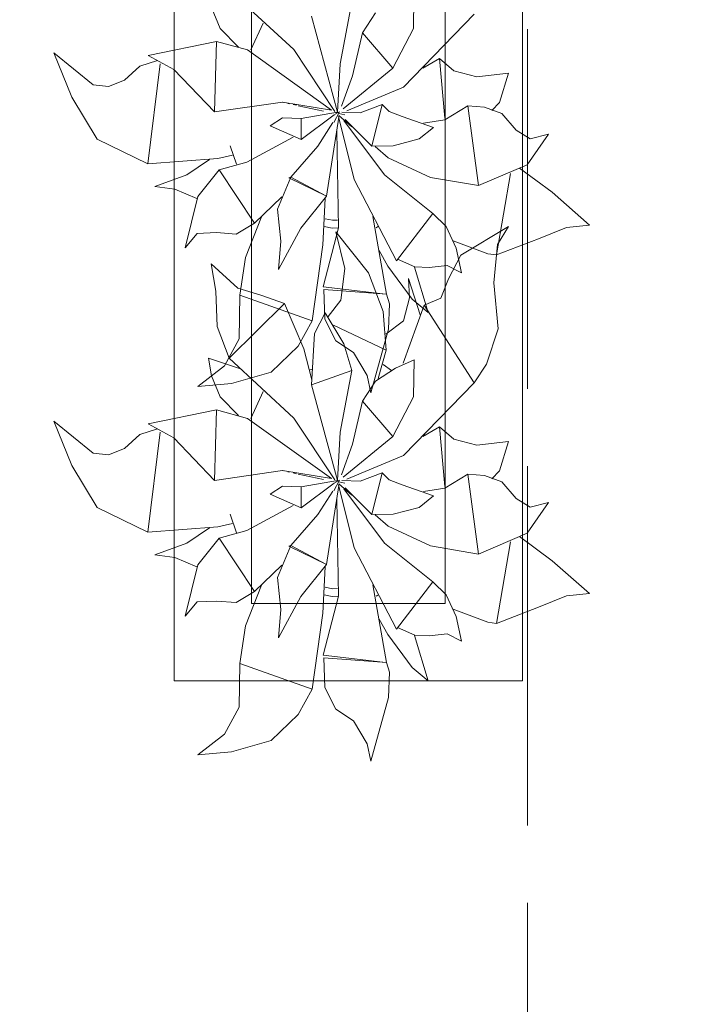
# Model space of a CAD drawing. Header units: millimetres. Extents: x -14761 to 157739, y -22400 to 107990.
# Tile 163 of 228: x 120194 to 121076, y 32240 to 33513. Entities that reach past the tile are written whole.
import ezdxf

# ---------------------------------------------------------------- set-up
doc = ezdxf.new("R2010")
doc.units = ezdxf.units.MM
doc.header["$MEASUREMENT"] = 0
doc.linetypes.add('Штриховая', pattern=[564.444447, 282.222223, -282.222223])
doc.layers.add('Интерьер - Мебель', color=7, linetype='Continuous')
doc.layers.add('Элемент Модели - Зона', color=7, linetype='Continuous')

msp = doc.modelspace()

# ---------------------------------------------------------------- linework, layer by layer
at = {"layer": 'Интерьер - Мебель', "color": 7, "linetype": 'Continuous', "lineweight": 15}
for p, q in [((120393.5, 34158.2), (120393.5, 32658.2)), ((120843.5, 32658.2), (120843.5, 34158.2)), ((120493.5, 34058.2), (120493.5, 32758.2)), ((120743.5, 32758.2), (120743.5, 34058.2)), ((120493.5, 32758.2), (120743.5, 32758.2)), ((120393.5, 32658.2), (120843.5, 32658.2))]:
    msp.add_line(p, q, dxfattribs=at)
at = {"layer": 'Интерьер - Мебель', "color": 252, "linetype": 'Continuous', "lineweight": 5}
for p, q in [((120464.7, 33551.2), (120548.2, 33474)), ((120464.7, 33551.2), (120548.2, 33474)), ((120702.7, 33501.3), (120703.5, 33549.3)), ((120702.7, 33501.3), (120703.5, 33549.3)), ((120441.7, 33528.4), (120453.1, 33501.4)), ((120441.7, 33528.4), (120453.1, 33501.4)), ((120607.9, 33455.6), (120622.9, 33535.4)), ((120607.9, 33455.6), (120622.9, 33535.4)), ((120571, 33517.1), (120604.6, 33393.2)), ((120571, 33517.1), (120604.6, 33393.2)), ((120637, 33495.6), (120653.7, 33521.4)), ((120637, 33495.6), (120653.7, 33521.4)), ((120689.7, 33425.6), (120781, 33519.6)), ((120689.7, 33425.6), (120781, 33519.6)), ((120492.6, 33473.5), (120508.6, 33508.2)), ((120492.6, 33473.5), (120508.6, 33508.2)), ((120453.1, 33501.4), (120476.9, 33477.2)), ((120453.1, 33501.4), (120476.9, 33477.2)), ((120623.8, 33440.2), (120637, 33495.6)), ((120623.8, 33440.2), (120637, 33495.6)), ((120637, 33495.6), (120676, 33450.2)), ((120637, 33495.6), (120676, 33450.2)), ((120676, 33450.2), (120702.7, 33501.3)), ((120676, 33450.2), (120702.7, 33501.3)), ((120360.2, 33466.5), (120448.3, 33484.6)), ((120360.2, 33466.5), (120448.3, 33484.6)), ((120445.6, 33393.4), (120448.3, 33484.6)), ((120445.6, 33393.4), (120448.3, 33484.6)), ((120448.3, 33484.6), (120488.3, 33473.5)), ((120448.3, 33484.6), (120488.3, 33473.5)), ((120238.1, 33470), (120261.6, 33412.7)), ((120238.1, 33470), (120288.9, 33428.3)), ((120238.1, 33470), (120261.6, 33412.7)), ((120238.1, 33470), (120288.9, 33428.3)), ((120360.2, 33466.5), (120393.4, 33448.2)), ((120360.2, 33466.5), (120393.4, 33448.2)), ((120488.3, 33473.5), (120597, 33395.9)), ((120488.3, 33473.5), (120597, 33395.9)), ((120548.2, 33474), (120601, 33393.9)), ((120548.2, 33474), (120601, 33393.9)), ((120329.4, 33434.5), (120349.2, 33452.8)), ((120329.4, 33434.5), (120349.2, 33452.8)), ((120349.2, 33452.8), (120372, 33460.1)), ((120349.2, 33452.8), (120372, 33460.1)), ((120359.5, 33326.6), (120375.8, 33455.6)), ((120359.5, 33326.6), (120375.8, 33455.6)), ((120604.6, 33393.2), (120607.9, 33455.6)), ((120604.6, 33393.2), (120607.9, 33455.6)), ((120714.7, 33450), (120736.1, 33462.6)), ((120714.7, 33450), (120736.1, 33462.6)), ((120716.5, 33453.6), (120717.4, 33450.8)), ((120716.5, 33453.6), (120717.4, 33450.8)), ((120736.1, 33462.6), (120743.4, 33385.4)), ((120736.1, 33462.6), (120754.9, 33446.5)), ((120736.1, 33462.6), (120743.4, 33385.4)), ((120736.1, 33462.6), (120754.9, 33446.5)), ((120393.4, 33448.2), (120445.6, 33393.4)), ((120393.4, 33448.2), (120445.6, 33393.4)), ((120609.7, 33400.7), (120623.8, 33440.2)), ((120609.7, 33400.7), (120623.8, 33440.2)), ((120611.8, 33397.4), (120676, 33450.2)), ((120611.8, 33397.4), (120676, 33450.2)), ((120754.9, 33446.5), (120784.4, 33438.9)), ((120754.9, 33446.5), (120784.4, 33438.9)), ((120784.4, 33438.9), (120825.2, 33443.5)), ((120784.4, 33438.9), (120825.2, 33443.5)), ((120813.8, 33405.7), (120825.2, 33443.5)), ((120813.8, 33405.7), (120825.2, 33443.5)), ((120288.9, 33428.3), (120308.9, 33426.2)), ((120288.9, 33428.3), (120308.9, 33426.2)), ((120308.9, 33426.2), (120329.4, 33434.5)), ((120308.9, 33426.2), (120329.4, 33434.5)), ((120616.5, 33394.7), (120689.7, 33425.6)), ((120616.5, 33394.7), (120689.7, 33425.6)), ((120261.6, 33412.7), (120294.1, 33358.4)), ((120261.6, 33412.7), (120294.1, 33358.4)), ((120445.6, 33393.4), (120533.5, 33406.2)), ((120445.6, 33393.4), (120533.5, 33406.2)), ((120533.5, 33406.2), (120597, 33395.9)), ((120533.5, 33406.2), (120597, 33395.9)), ((120533.9, 33405.9), (120535, 33405.7)), ((120533.9, 33405.9), (120535, 33405.7)), ((120540.6, 33404.5), (120542.8, 33404)), ((120540.6, 33404.5), (120542.8, 33404)), ((120547.3, 33403), (120551.8, 33402)), ((120547.3, 33403), (120551.8, 33402)), ((120554, 33401.5), (120586.3, 33394.5)), ((120554, 33401.5), (120586.3, 33394.5)), ((120634, 33392.4), (120662.4, 33403.2)), ((120634, 33392.4), (120662.4, 33403.2)), ((120648.8, 33349.4), (120662.4, 33403.2)), ((120648.8, 33349.4), (120662.4, 33403.2)), ((120662.4, 33403.2), (120671.3, 33394.1)), ((120662.4, 33403.2), (120671.3, 33394.1)), ((120743.4, 33383.2), (120773, 33401.2)), ((120743.4, 33383.2), (120773, 33401.2)), ((120773, 33401.2), (120786.7, 33298.2)), ((120773, 33401.2), (120794.3, 33399.5)), ((120773, 33401.2), (120786.7, 33298.2)), ((120773, 33401.2), (120794.3, 33399.5)), ((120803.9, 33395.5), (120813.8, 33405.7)), ((120803.9, 33395.5), (120813.8, 33405.7)), ((120557.6, 33384.9), (120604.6, 33393.2)), ((120557.6, 33384.9), (120604.6, 33393.2)), ((120557.8, 33357.8), (120600.1, 33389.8)), ((120557.8, 33357.8), (120600.1, 33389.8)), ((120599.8, 33379.8), (120607.2, 33393.7)), ((120599.8, 33379.8), (120607.2, 33393.7)), ((120600.6, 33390.1), (120607.2, 33393.7)), ((120600.6, 33390.1), (120607.2, 33393.7)), ((120601.8, 33392.7), (120604, 33392.2)), ((120601.8, 33392.7), (120604, 33392.2)), ((120603.5, 33392.4), (120604.6, 33393.2)), ((120603.5, 33392.4), (120604.6, 33393.2)), ((120606, 33387.6), (120626, 33306.3)), ((120606, 33387.6), (120626, 33306.3)), ((120606.3, 33391.6), (120614.2, 33389.7)), ((120606.3, 33391.6), (120614.2, 33389.7)), ((120606.3, 33388.8), (120623.2, 33374.4)), ((120606.3, 33388.8), (120623.2, 33374.4)), ((120610.1, 33393.1), (120634, 33392.4)), ((120610.1, 33393.1), (120634, 33392.4)), ((120671.3, 33394.1), (120688.1, 33387.6)), ((120671.3, 33394.1), (120688.1, 33387.6)), ((120688.1, 33387.6), (120728.7, 33373.4)), ((120688.1, 33387.6), (120728.7, 33373.4)), ((120794.3, 33399.5), (120816.9, 33391.4)), ((120794.3, 33399.5), (120816.9, 33391.4)), ((120816.9, 33391.4), (120835.4, 33370.1)), ((120816.9, 33391.4), (120835.4, 33370.1)), ((120517.7, 33375.6), (120533.7, 33385.8)), ((120517.7, 33375.6), (120533.7, 33385.8)), ((120517.7, 33375.6), (120557.8, 33357.8)), ((120517.7, 33375.6), (120557.8, 33357.8)), ((120533.7, 33385.8), (120557.6, 33384.9)), ((120533.7, 33385.8), (120557.6, 33384.9)), ((120557.6, 33384.9), (120557.8, 33357.8)), ((120557.6, 33384.9), (120557.8, 33357.8)), ((120579.2, 33349.3), (120598.4, 33379.6)), ((120579.2, 33349.3), (120598.4, 33379.6)), ((120590.2, 33284.6), (120606.1, 33386.7)), ((120590.2, 33284.6), (120606.1, 33386.7)), ((120612.7, 33382.4), (120665.2, 33312.1)), ((120612.7, 33382.4), (120665.2, 33312.1)), ((120614.4, 33383.6), (120648.8, 33349.4)), ((120614.4, 33383.6), (120648.8, 33349.4)), ((120715.8, 33378.9), (120743.4, 33383.2)), ((120715.8, 33378.9), (120743.4, 33383.2)), ((120603.9, 33368.8), (120606, 33243.9)), ((120603.9, 33368.8), (120606, 33243.9)), ((120710.1, 33358.5), (120728.7, 33373.4)), ((120710.1, 33358.5), (120728.7, 33373.4)), ((120835.4, 33370.1), (120853.2, 33358.7)), ((120835.4, 33370.1), (120853.2, 33358.7)), ((120849.3, 33325.1), (120877, 33364.7)), ((120849.3, 33325.1), (120877, 33364.7)), ((120853.2, 33358.7), (120877, 33364.7)), ((120853.2, 33358.7), (120877, 33364.7)), ((120294.1, 33358.4), (120359.5, 33326.6)), ((120294.1, 33358.4), (120359.5, 33326.6)), ((120465.8, 33349.6), (120474.1, 33325.8)), ((120465.8, 33349.6), (120474.1, 33325.8)), ((120487.4, 33328.4), (120547.3, 33361)), ((120487.4, 33328.4), (120547.3, 33361)), ((120544.5, 33309.2), (120579.2, 33349.3)), ((120544.5, 33309.2), (120579.2, 33349.3)), ((120648.8, 33349.4), (120676.6, 33349.8)), ((120648.8, 33349.4), (120676.6, 33349.8)), ((120676.6, 33349.8), (120710.1, 33358.5)), ((120676.6, 33349.8), (120710.1, 33358.5)), ((120450.1, 33333.4), (120469.1, 33337.4)), ((120450.1, 33333.4), (120469.1, 33337.4)), ((120653.3, 33348.6), (120670.2, 33334.1)), ((120653.3, 33348.6), (120670.2, 33334.1)), ((120359.5, 33326.6), (120450.1, 33333.4)), ((120359.5, 33326.6), (120450.1, 33333.4)), ((120410.1, 33312.1), (120439.5, 33332)), ((120410.1, 33312.1), (120439.5, 33332)), ((120451.9, 33318.7), (120487.4, 33328.4)), ((120451.9, 33318.7), (120487.4, 33328.4)), ((120670.2, 33334.2), (120724.5, 33308.9)), ((120670.2, 33334.2), (120724.5, 33308.9)), ((120786.7, 33298.2), (120849.3, 33325.1)), ((120786.7, 33298.2), (120849.3, 33325.1)), ((120368.7, 33297.1), (120410.1, 33312.1)), ((120368.7, 33297.1), (120410.1, 33312.1)), ((120424.4, 33284.3), (120451.9, 33318.7)), ((120424.4, 33284.3), (120451.9, 33318.7)), ((120451.9, 33318.7), (120497.3, 33249.7)), ((120451.9, 33318.7), (120497.3, 33249.7)), ((120665.2, 33312.1), (120727.5, 33262.2)), ((120665.2, 33312.1), (120727.5, 33262.2)), ((120810.1, 33208.6), (120828.2, 33313.9)), ((120810.1, 33208.6), (120828.2, 33313.9)), ((120839.6, 33321), (120882, 33289.6)), ((120839.6, 33321), (120882, 33289.6)), ((120526.9, 33267.8), (120544.5, 33309.2)), ((120526.9, 33267.8), (120544.5, 33309.2)), ((120541.9, 33308.4), (120544.5, 33309.2)), ((120541.9, 33308.4), (120544.5, 33309.2)), ((120541.9, 33308.4), (120590.2, 33284.6)), ((120541.9, 33308.4), (120590.2, 33284.6)), ((120544.5, 33309.2), (120590.2, 33284.6)), ((120544.5, 33309.2), (120590.2, 33284.6)), ((120626, 33306.3), (120680.7, 33201.2)), ((120626, 33306.3), (120680.7, 33201.2)), ((120724.5, 33308.9), (120786.7, 33298.2)), ((120724.5, 33308.9), (120786.7, 33298.2)), ((120368.7, 33297.1), (120394.5, 33293.5)), ((120368.7, 33297.1), (120394.5, 33293.5)), ((120394.5, 33293.5), (120423.1, 33281.8)), ((120394.5, 33293.5), (120423.1, 33281.8)), ((120882, 33289.6), (120930.1, 33247.1)), ((120882, 33289.6), (120930.1, 33247.1)), ((120408, 33217.7), (120424.4, 33284.3)), ((120408, 33217.7), (120424.4, 33284.3)), ((120497.3, 33249.7), (120532.8, 33283.6)), ((120497.3, 33249.7), (120532.8, 33283.6)), ((120557.3, 33243.4), (120590.2, 33284.6)), ((120557.3, 33243.4), (120590.2, 33284.6)), ((120585.6, 33221.8), (120588.8, 33281.8)), ((120585.6, 33221.8), (120588.8, 33281.8)), ((120526.9, 33267.8), (120531.6, 33226.6)), ((120526.9, 33267.8), (120531.6, 33226.6)), ((120680.7, 33201.2), (120727.5, 33262.2)), ((120680.7, 33201.2), (120727.5, 33262.2)), ((120727.5, 33262.2), (120745, 33245.6)), ((120727.5, 33262.2), (120745, 33245.6)), ((120473.9, 33235.4), (120497.3, 33249.7)), ((120473.9, 33235.4), (120497.3, 33249.7)), ((120486, 33205.2), (120506.3, 33257.8)), ((120486, 33205.2), (120506.3, 33257.8)), ((120588.8, 33255.3), (120598, 33253.5)), ((120588.8, 33255.3), (120598, 33253.5)), ((120598, 33253.5), (120604.6, 33253.8)), ((120598, 33253.5), (120604.6, 33253.8)), ((120650.2, 33258.4), (120667.7, 33157.8)), ((120650.2, 33258.4), (120667.7, 33157.8)), ((120900.1, 33244.2), (120930.1, 33247.1)), ((120900.1, 33244.2), (120930.1, 33247.1)), ((120408, 33217.7), (120423.5, 33236.3)), ((120408, 33217.7), (120423.5, 33236.3)), ((120423.5, 33236.3), (120448.4, 33237.5)), ((120423.5, 33236.3), (120448.4, 33237.5)), ((120448.4, 33237.5), (120473.9, 33235.4)), ((120448.4, 33237.5), (120473.9, 33235.4)), ((120528.3, 33189.8), (120557.3, 33243.4)), ((120528.3, 33189.8), (120557.3, 33243.4)), ((120586.1, 33167.4), (120606, 33243.9)), ((120586.1, 33167.4), (120606, 33243.9)), ((120587.5, 33245.4), (120597.6, 33243.4)), ((120587.5, 33245.4), (120597.6, 33243.4)), ((120597.6, 33243.4), (120605.4, 33243.9)), ((120597.6, 33243.4), (120605.4, 33243.9)), ((120602.5, 33238.6), (120614.1, 33191.2)), ((120602.5, 33238.6), (120644.6, 33185.6)), ((120602.5, 33238.6), (120614.1, 33191.2)), ((120602.5, 33238.6), (120644.6, 33185.6)), ((120654.5, 33243.7), (120656.7, 33245.2)), ((120654.5, 33243.7), (120656.7, 33245.2)), ((120745, 33245.6), (120758, 33217.4)), ((120745, 33245.6), (120758, 33217.4)), ((120763.8, 33208.5), (120825.6, 33245.3)), ((120763.8, 33208.5), (120825.6, 33245.3)), ((120811.1, 33222), (120825.6, 33245.3)), ((120811.1, 33222), (120825.6, 33245.3)), ((120864.2, 33229.3), (120900.1, 33244.2)), ((120864.2, 33229.3), (120900.1, 33244.2)), ((120528.3, 33189.8), (120531.6, 33226.6)), ((120528.3, 33189.8), (120531.6, 33226.6)), ((120571.8, 33123.7), (120585.6, 33221.8)), ((120571.8, 33123.7), (120585.6, 33221.8)), ((120753.8, 33227), (120798.7, 33210)), ((120753.8, 33227), (120798.7, 33210)), ((120806.3, 33172.7), (120811.1, 33222)), ((120806.3, 33172.7), (120811.1, 33222)), ((120810.1, 33208.6), (120864.2, 33229.3)), ((120810.1, 33208.6), (120864.2, 33229.3)), ((120658.2, 33214.2), (120669.6, 33194.2)), ((120658.2, 33214.2), (120669.6, 33194.2)), ((120758, 33217.4), (120764.9, 33185.6)), ((120758, 33217.4), (120764.9, 33185.6)), ((120798.7, 33210), (120810.1, 33208.6)), ((120798.7, 33210), (120810.1, 33208.6)), ((120441.3, 33197.1), (120447.5, 33161.7)), ((120441.3, 33197.1), (120476, 33165.7)), ((120441.3, 33197.1), (120447.5, 33161.7)), ((120441.3, 33197.1), (120476, 33165.7)), ((120478.3, 33156.7), (120486, 33205.2)), ((120478.3, 33156.7), (120486, 33205.2)), ((120682.2, 33203.2), (120704.6, 33193.5)), ((120682.2, 33203.2), (120704.6, 33193.5)), ((120748, 33177.9), (120763.8, 33208.5)), ((120748, 33177.9), (120763.8, 33208.5)), ((120608.9, 33150.3), (120614.1, 33191.2)), ((120608.9, 33150.3), (120614.1, 33191.2)), ((120644.6, 33185.6), (120663.7, 33135.5)), ((120644.6, 33185.6), (120663.7, 33135.5)), ((120669.6, 33194.2), (120701.1, 33151.5)), ((120669.6, 33194.2), (120701.1, 33151.5)), ((120704, 33192.8), (120721.5, 33134.2)), ((120704, 33192.8), (120721.5, 33134.2)), ((120704.6, 33193.5), (120722.9, 33192.6)), ((120704.6, 33193.5), (120722.9, 33192.6)), ((120722.9, 33192.6), (120746.1, 33194.9)), ((120722.9, 33192.6), (120746.1, 33194.9)), ((120746.1, 33194.9), (120764.9, 33185.6)), ((120746.1, 33194.9), (120764.9, 33185.6)), ((120696.3, 33178.4), (120697.5, 33153.2)), ((120696.3, 33178.4), (120711.3, 33131.2)), ((120696.3, 33178.4), (120697.5, 33153.2)), ((120696.3, 33178.4), (120711.3, 33131.2)), ((120738.1, 33152.6), (120748, 33177.9)), ((120738.1, 33152.6), (120748, 33177.9)), ((120806.3, 33172.7), (120812.1, 33113.2)), ((120806.3, 33172.7), (120812.1, 33113.2)), ((120447.5, 33161.7), (120449, 33116.1)), ((120447.5, 33161.7), (120449, 33116.1)), ((120476, 33165.7), (120505.8, 33156.5)), ((120476, 33165.7), (120505.8, 33156.5)), ((120586.1, 33167.4), (120663.2, 33158.3)), ((120586.1, 33167.4), (120663.2, 33158.3)), ((120586.8, 33164.2), (120588.1, 33125.5)), ((120586.8, 33164.2), (120667.7, 33157.8)), ((120586.8, 33164.2), (120588.1, 33125.5)), ((120586.8, 33164.2), (120667.7, 33157.8)), ((120464.7, 33075.1), (120536, 33145.7)), ((120464.7, 33075.1), (120536, 33145.7)), ((120477.8, 33100.3), (120478.3, 33156.7)), ((120477.8, 33100.3), (120478.3, 33156.7)), ((120478.3, 33156.7), (120571.8, 33123.7)), ((120478.3, 33156.7), (120571.8, 33123.7)), ((120505.8, 33156.5), (120536, 33145.7)), ((120505.8, 33156.5), (120536, 33145.7)), ((120536, 33145.7), (120561.1, 33087.3)), ((120536, 33145.7), (120561.1, 33087.3)), ((120592.6, 33129), (120608.9, 33150.3)), ((120592.6, 33129), (120608.9, 33150.3)), ((120667.7, 33157.8), (120671.7, 33145.5)), ((120667.7, 33157.8), (120671.7, 33145.5)), ((120670.4, 33112.7), (120671.7, 33145.5)), ((120670.4, 33112.7), (120671.7, 33145.5)), ((120690, 33123.5), (120697.5, 33153.2)), ((120690, 33123.5), (120697.5, 33153.2)), ((120701.1, 33151.5), (120721.5, 33134.2)), ((120701.1, 33151.5), (120721.5, 33134.2)), ((120716.3, 33143.9), (120738.1, 33152.6)), ((120716.3, 33143.9), (120738.1, 33152.6)), ((120575, 33107.1), (120588.8, 33133.7)), ((120575, 33107.1), (120588.8, 33133.7)), ((120588.8, 33133.7), (120612.7, 33093.6)), ((120588.8, 33133.7), (120612.7, 33093.6)), ((120663.7, 33135.5), (120667.4, 33085.6)), ((120663.7, 33135.5), (120667.4, 33085.6)), ((120689.4, 33068.9), (120716.3, 33143.9)), ((120689.4, 33068.9), (120716.3, 33143.9)), ((120716.3, 33143.9), (120781, 33043.6)), ((120716.3, 33143.9), (120781, 33043.6)), ((120553.8, 33090.6), (120571.8, 33123.7)), ((120553.8, 33090.6), (120571.8, 33123.7)), ((120588.1, 33125.5), (120602.5, 33097.7)), ((120588.1, 33125.5), (120602.5, 33097.7)), ((120667.1, 33106.1), (120690, 33123.5)), ((120667.1, 33106.1), (120690, 33123.5)), ((120449, 33116.1), (120464.7, 33075.1)), ((120449, 33116.1), (120464.7, 33075.1)), ((120571, 33041), (120575, 33107.1)), ((120571, 33041), (120575, 33107.1)), ((120599.5, 33117.9), (120667.4, 33085.6)), ((120599.5, 33117.9), (120667.4, 33085.6)), ((120647.6, 33030.4), (120670.4, 33112.7)), ((120647.6, 33030.4), (120670.4, 33112.7)), ((120796.8, 33067.4), (120812.1, 33113.2)), ((120796.8, 33067.4), (120812.1, 33113.2)), ((120458.8, 33065.3), (120477.8, 33100.3)), ((120458.8, 33065.3), (120477.8, 33100.3)), ((120602.5, 33097.7), (120625.2, 33082.8)), ((120602.5, 33097.7), (120625.2, 33082.8)), ((120519.1, 33057.3), (120553.8, 33090.6)), ((120519.1, 33057.3), (120553.8, 33090.6)), ((120561.1, 33087.3), (120571.4, 33047.1)), ((120561.1, 33087.3), (120571.4, 33047.1)), ((120612.7, 33093.6), (120622.9, 33059.4)), ((120612.7, 33093.6), (120622.9, 33059.4)), ((120625.2, 33082.8), (120642.8, 33052.7)), ((120625.2, 33082.8), (120642.8, 33052.7)), ((120657.3, 33048.9), (120667.4, 33085.6)), ((120657.3, 33048.9), (120667.4, 33085.6)), ((120438.2, 33075.2), (120441.7, 33052.4)), ((120438.2, 33075.2), (120479.2, 33061.4)), ((120438.2, 33075.2), (120441.7, 33052.4)), ((120438.2, 33075.2), (120479.2, 33061.4)), ((120464.7, 33075.1), (120548.2, 32997.9)), ((120464.7, 33075.1), (120548.2, 32997.9)), ((120679.4, 33062.2), (120703.5, 33073.3)), ((120679.4, 33062.2), (120703.5, 33073.3)), ((120702.7, 33025.3), (120703.5, 33073.3)), ((120702.7, 33025.3), (120703.5, 33073.3)), ((120424.1, 33038.8), (120458.8, 33065.3)), ((120424.1, 33038.8), (120458.8, 33065.3)), ((120467.9, 33042.6), (120519.1, 33057.3)), ((120467.9, 33042.6), (120519.1, 33057.3)), ((120567.8, 33059.7), (120572.2, 33061.1)), ((120567.8, 33059.7), (120572.2, 33061.1)), ((120571, 33041), (120622.9, 33059.4)), ((120571, 33041), (120622.9, 33059.4)), ((120607.9, 32979.6), (120622.9, 33059.4)), ((120607.9, 32979.6), (120622.9, 33059.4)), ((120653.7, 33045.4), (120679.4, 33062.2)), ((120653.7, 33045.4), (120679.4, 33062.2)), ((120663.4, 33067.2), (120674.5, 33059.5)), ((120663.4, 33067.2), (120674.5, 33059.5)), ((120781, 33043.6), (120796.8, 33067.4)), ((120781, 33043.6), (120796.8, 33067.4)), ((120441.7, 33052.4), (120453.1, 33025.4)), ((120441.7, 33052.4), (120453.1, 33025.4)), ((120637, 33019.6), (120653.7, 33045.4)), ((120637, 33019.6), (120653.7, 33045.4)), ((120642.8, 33052.7), (120647.6, 33030.4)), ((120642.8, 33052.7), (120647.6, 33030.4)), ((120689.7, 32949.6), (120781, 33043.6)), ((120689.7, 32949.6), (120781, 33043.6)), ((120424.1, 33038.8), (120467.9, 33042.6)), ((120424.1, 33038.8), (120467.9, 33042.6)), ((120492.6, 32997.5), (120508.6, 33032.2)), ((120492.6, 32997.5), (120508.6, 33032.2)), ((120571, 33041), (120604.6, 32917.2)), ((120571, 33041), (120604.6, 32917.2)), ((120453.1, 33025.4), (120476.9, 33001.1)), ((120453.1, 33025.4), (120476.9, 33001.1)), ((120623.8, 32964.2), (120637, 33019.6)), ((120623.8, 32964.2), (120637, 33019.6)), ((120637, 33019.6), (120676, 32974.2)), ((120637, 33019.6), (120676, 32974.2)), ((120676, 32974.2), (120702.7, 33025.3)), ((120676, 32974.2), (120702.7, 33025.3)), ((120360.2, 32990.5), (120448.3, 33008.5)), ((120360.2, 32990.5), (120448.3, 33008.5)), ((120445.6, 32917.3), (120448.3, 33008.5)), ((120445.6, 32917.3), (120448.3, 33008.5)), ((120448.3, 33008.5), (120488.3, 32997.5)), ((120448.3, 33008.5), (120488.3, 32997.5)), ((120238.1, 32994), (120261.6, 32936.7)), ((120238.1, 32994), (120288.9, 32952.3)), ((120238.1, 32994), (120261.6, 32936.7)), ((120238.1, 32994), (120288.9, 32952.3)), ((120488.3, 32997.5), (120597, 32919.9)), ((120488.3, 32997.5), (120597, 32919.9)), ((120548.2, 32997.9), (120601, 32917.9)), ((120548.2, 32997.9), (120601, 32917.9)), ((120349.2, 32976.7), (120372, 32984.1)), ((120349.2, 32976.7), (120372, 32984.1)), ((120360.2, 32990.5), (120393.4, 32972.2)), ((120360.2, 32990.5), (120393.4, 32972.2)), ((120714.7, 32974), (120736.1, 32986.6)), ((120714.7, 32974), (120736.1, 32986.6)), ((120736.1, 32986.6), (120743.4, 32909.4)), ((120736.1, 32986.6), (120754.9, 32970.5)), ((120736.1, 32986.6), (120743.4, 32909.4)), ((120736.1, 32986.6), (120754.9, 32970.5)), ((120329.4, 32958.5), (120349.2, 32976.7)), ((120329.4, 32958.5), (120349.2, 32976.7)), ((120359.5, 32850.5), (120375.8, 32979.5)), ((120359.5, 32850.5), (120375.8, 32979.5)), ((120393.4, 32972.2), (120445.6, 32917.3)), ((120393.4, 32972.2), (120445.6, 32917.3)), ((120604.6, 32917.2), (120607.9, 32979.6)), ((120604.6, 32917.2), (120607.9, 32979.6)), ((120611.8, 32921.4), (120676, 32974.2)), ((120611.8, 32921.4), (120676, 32974.2)), ((120716.5, 32977.6), (120717.4, 32974.8)), ((120716.5, 32977.6), (120717.4, 32974.8)), ((120754.9, 32970.5), (120784.4, 32962.9)), ((120754.9, 32970.5), (120784.4, 32962.9)), ((120784.4, 32962.9), (120825.2, 32967.5)), ((120784.4, 32962.9), (120825.2, 32967.5)), ((120813.8, 32929.7), (120825.2, 32967.5)), ((120813.8, 32929.7), (120825.2, 32967.5)), ((120308.9, 32950.2), (120329.4, 32958.5)), ((120308.9, 32950.2), (120329.4, 32958.5)), ((120609.7, 32924.7), (120623.8, 32964.2)), ((120609.7, 32924.7), (120623.8, 32964.2)), ((120288.9, 32952.3), (120308.9, 32950.2)), ((120288.9, 32952.3), (120308.9, 32950.2)), ((120616.5, 32918.7), (120689.7, 32949.6)), ((120616.5, 32918.7), (120689.7, 32949.6)), ((120261.6, 32936.7), (120294.1, 32882.4)), ((120261.6, 32936.7), (120294.1, 32882.4)), ((120445.6, 32917.3), (120533.5, 32930.2)), ((120445.6, 32917.3), (120533.5, 32930.2)), ((120533.5, 32930.2), (120597, 32919.9)), ((120533.5, 32930.2), (120597, 32919.9)), ((120533.9, 32929.9), (120535, 32929.7)), ((120533.9, 32929.9), (120535, 32929.7)), ((120803.9, 32919.5), (120813.8, 32929.7)), ((120803.9, 32919.5), (120813.8, 32929.7)), ((120540.6, 32928.4), (120542.8, 32927.9)), ((120540.6, 32928.4), (120542.8, 32927.9)), ((120547.3, 32927), (120551.8, 32926)), ((120547.3, 32927), (120551.8, 32926)), ((120554, 32925.5), (120586.3, 32918.5)), ((120554, 32925.5), (120586.3, 32918.5)), ((120557.6, 32908.9), (120604.6, 32917.2)), ((120557.6, 32908.9), (120604.6, 32917.2)), ((120599.8, 32903.8), (120607.2, 32917.6)), ((120599.8, 32903.8), (120607.2, 32917.6)), ((120600.6, 32914), (120607.2, 32917.6)), ((120600.6, 32914), (120607.2, 32917.6)), ((120601.8, 32916.7), (120604, 32916.1)), ((120601.8, 32916.7), (120604, 32916.1)), ((120603.5, 32916.3), (120604.6, 32917.2)), ((120603.5, 32916.3), (120604.6, 32917.2)), ((120610.1, 32917), (120634, 32916.4)), ((120610.1, 32917), (120634, 32916.4)), ((120634, 32916.4), (120662.4, 32927.2)), ((120634, 32916.4), (120662.4, 32927.2)), ((120648.8, 32873.4), (120662.4, 32927.2)), ((120648.8, 32873.4), (120662.4, 32927.2)), ((120662.4, 32927.2), (120671.3, 32918.1)), ((120662.4, 32927.2), (120671.3, 32918.1)), ((120671.3, 32918.1), (120688.1, 32911.6)), ((120671.3, 32918.1), (120688.1, 32911.6)), ((120743.4, 32907.1), (120773, 32925.2)), ((120743.4, 32907.1), (120773, 32925.2)), ((120773, 32925.2), (120786.7, 32822.2)), ((120773, 32925.2), (120794.3, 32923.5)), ((120773, 32925.2), (120786.7, 32822.2)), ((120773, 32925.2), (120794.3, 32923.5)), ((120794.3, 32923.5), (120816.9, 32915.4)), ((120794.3, 32923.5), (120816.9, 32915.4)), ((120517.7, 32899.6), (120533.7, 32909.8)), ((120517.7, 32899.6), (120533.7, 32909.8)), ((120533.7, 32909.8), (120557.6, 32908.9)), ((120533.7, 32909.8), (120557.6, 32908.9)), ((120557.6, 32908.9), (120557.8, 32881.7)), ((120557.6, 32908.9), (120557.8, 32881.7)), ((120557.8, 32881.7), (120600.1, 32913.7)), ((120557.8, 32881.7), (120600.1, 32913.7)), ((120579.2, 32873.2), (120598.4, 32903.6)), ((120579.2, 32873.2), (120598.4, 32903.6)), ((120590.2, 32808.6), (120606.1, 32910.7)), ((120590.2, 32808.6), (120606.1, 32910.7)), ((120606, 32911.6), (120626, 32830.3)), ((120606, 32911.6), (120626, 32830.3)), ((120606.3, 32915.6), (120614.2, 32913.7)), ((120606.3, 32915.6), (120614.2, 32913.7)), ((120606.3, 32912.8), (120623.2, 32898.4)), ((120606.3, 32912.8), (120623.2, 32898.4)), ((120612.7, 32906.4), (120665.2, 32836.1)), ((120612.7, 32906.4), (120665.2, 32836.1)), ((120614.4, 32907.5), (120648.8, 32873.4)), ((120614.4, 32907.5), (120648.8, 32873.4)), ((120688.1, 32911.6), (120728.7, 32897.3)), ((120688.1, 32911.6), (120728.7, 32897.3)), ((120715.8, 32902.9), (120743.4, 32907.1)), ((120715.8, 32902.9), (120743.4, 32907.1)), ((120816.9, 32915.4), (120835.4, 32894)), ((120816.9, 32915.4), (120835.4, 32894)), ((120517.7, 32899.6), (120557.8, 32881.7)), ((120517.7, 32899.6), (120557.8, 32881.7)), ((120603.9, 32892.8), (120606, 32767.9)), ((120603.9, 32892.8), (120606, 32767.9)), ((120710.1, 32882.5), (120728.7, 32897.3)), ((120710.1, 32882.5), (120728.7, 32897.3)), ((120835.4, 32894), (120853.2, 32882.7)), ((120835.4, 32894), (120853.2, 32882.7)), ((120294.1, 32882.4), (120359.5, 32850.5)), ((120294.1, 32882.4), (120359.5, 32850.5)), ((120487.4, 32852.4), (120547.3, 32885)), ((120487.4, 32852.4), (120547.3, 32885)), ((120676.6, 32873.8), (120710.1, 32882.5)), ((120676.6, 32873.8), (120710.1, 32882.5)), ((120849.3, 32849.1), (120877, 32888.6)), ((120849.3, 32849.1), (120877, 32888.6)), ((120853.2, 32882.7), (120877, 32888.6)), ((120853.2, 32882.7), (120877, 32888.6)), ((120465.8, 32873.6), (120474.1, 32849.7)), ((120465.8, 32873.6), (120474.1, 32849.7)), ((120544.5, 32833.2), (120579.2, 32873.2)), ((120544.5, 32833.2), (120579.2, 32873.2)), ((120648.8, 32873.4), (120676.6, 32873.8)), ((120648.8, 32873.4), (120676.6, 32873.8)), ((120653.3, 32872.6), (120670.2, 32858.1)), ((120653.3, 32872.6), (120670.2, 32858.1)), ((120359.5, 32850.5), (120450.1, 32857.4)), ((120359.5, 32850.5), (120450.1, 32857.4)), ((120410.1, 32836.1), (120439.5, 32855.9)), ((120410.1, 32836.1), (120439.5, 32855.9)), ((120450.1, 32857.4), (120469.1, 32861.4)), ((120450.1, 32857.4), (120469.1, 32861.4)), ((120670.2, 32858.1), (120724.5, 32832.9)), ((120670.2, 32858.1), (120724.5, 32832.9)), ((120424.4, 32808.3), (120451.9, 32842.7)), ((120424.4, 32808.3), (120451.9, 32842.7)), ((120451.9, 32842.7), (120487.4, 32852.4)), ((120451.9, 32842.7), (120487.4, 32852.4)), ((120451.9, 32842.7), (120497.3, 32773.7)), ((120451.9, 32842.7), (120497.3, 32773.7)), ((120786.7, 32822.2), (120849.3, 32849.1)), ((120786.7, 32822.2), (120849.3, 32849.1)), ((120839.6, 32844.9), (120882, 32813.5)), ((120839.6, 32844.9), (120882, 32813.5)), ((120368.7, 32821.1), (120410.1, 32836.1)), ((120368.7, 32821.1), (120410.1, 32836.1)), ((120526.9, 32791.7), (120544.5, 32833.2)), ((120526.9, 32791.7), (120544.5, 32833.2)), ((120541.9, 32832.3), (120544.5, 32833.2)), ((120541.9, 32832.3), (120544.5, 32833.2)), ((120541.9, 32832.3), (120590.2, 32808.6)), ((120541.9, 32832.3), (120590.2, 32808.6)), ((120544.5, 32833.2), (120590.2, 32808.6)), ((120544.5, 32833.2), (120590.2, 32808.6)), ((120626, 32830.3), (120680.7, 32725.1)), ((120626, 32830.3), (120680.7, 32725.1)), ((120665.2, 32836.1), (120727.5, 32786.2)), ((120665.2, 32836.1), (120727.5, 32786.2)), ((120724.5, 32832.9), (120786.7, 32822.2)), ((120724.5, 32832.9), (120786.7, 32822.2)), ((120810.1, 32732.6), (120828.2, 32837.9)), ((120810.1, 32732.6), (120828.2, 32837.9)), ((120368.7, 32821.1), (120394.5, 32817.5)), ((120368.7, 32821.1), (120394.5, 32817.5)), ((120394.5, 32817.5), (120423.1, 32805.8)), ((120394.5, 32817.5), (120423.1, 32805.8)), ((120408, 32741.7), (120424.4, 32808.3)), ((120408, 32741.7), (120424.4, 32808.3)), ((120497.3, 32773.7), (120532.8, 32807.6)), ((120497.3, 32773.7), (120532.8, 32807.6)), ((120557.3, 32767.4), (120590.2, 32808.6)), ((120557.3, 32767.4), (120590.2, 32808.6)), ((120585.6, 32745.8), (120588.8, 32805.8)), ((120585.6, 32745.8), (120588.8, 32805.8)), ((120882, 32813.5), (120930.1, 32771)), ((120882, 32813.5), (120930.1, 32771)), ((120526.9, 32791.7), (120531.6, 32750.6)), ((120526.9, 32791.7), (120531.6, 32750.6)), ((120486, 32729.2), (120506.3, 32781.8)), ((120486, 32729.2), (120506.3, 32781.8)), ((120588.8, 32779.3), (120598, 32777.4)), ((120588.8, 32779.3), (120598, 32777.4)), ((120598, 32777.4), (120604.6, 32777.8)), ((120598, 32777.4), (120604.6, 32777.8)), ((120650.2, 32782.4), (120667.7, 32681.8)), ((120650.2, 32782.4), (120667.7, 32681.8)), ((120680.7, 32725.1), (120727.5, 32786.2)), ((120680.7, 32725.1), (120727.5, 32786.2)), ((120727.5, 32786.2), (120745, 32769.6)), ((120727.5, 32786.2), (120745, 32769.6)), ((120473.9, 32759.4), (120497.3, 32773.7)), ((120473.9, 32759.4), (120497.3, 32773.7)), ((120528.3, 32713.8), (120557.3, 32767.4)), ((120528.3, 32713.8), (120557.3, 32767.4)), ((120586.1, 32691.4), (120606, 32767.9)), ((120586.1, 32691.4), (120606, 32767.9)), ((120587.5, 32769.4), (120597.6, 32767.4)), ((120587.5, 32769.4), (120597.6, 32767.4)), ((120597.6, 32767.4), (120605.4, 32767.8)), ((120597.6, 32767.4), (120605.4, 32767.8)), ((120654.5, 32767.7), (120656.7, 32769.1)), ((120654.5, 32767.7), (120656.7, 32769.1)), ((120745, 32769.6), (120758, 32741.4)), ((120745, 32769.6), (120758, 32741.4)), ((120864.2, 32753.3), (120900.1, 32768.2)), ((120864.2, 32753.3), (120900.1, 32768.2)), ((120900.1, 32768.2), (120930.1, 32771)), ((120900.1, 32768.2), (120930.1, 32771)), ((120408, 32741.7), (120423.5, 32760.3)), ((120408, 32741.7), (120423.5, 32760.3)), ((120423.5, 32760.3), (120448.4, 32761.4)), ((120423.5, 32760.3), (120448.4, 32761.4)), ((120448.4, 32761.4), (120473.9, 32759.4)), ((120448.4, 32761.4), (120473.9, 32759.4)), ((120753.8, 32750.9), (120798.7, 32734)), ((120753.8, 32750.9), (120798.7, 32734)), ((120810.1, 32732.6), (120864.2, 32753.3)), ((120810.1, 32732.6), (120864.2, 32753.3)), ((120528.3, 32713.8), (120531.6, 32750.6)), ((120528.3, 32713.8), (120531.6, 32750.6)), ((120571.8, 32647.6), (120585.6, 32745.8)), ((120571.8, 32647.6), (120585.6, 32745.8)), ((120658.2, 32738.2), (120669.6, 32718.2)), ((120658.2, 32738.2), (120669.6, 32718.2)), ((120758, 32741.4), (120764.9, 32709.5)), ((120758, 32741.4), (120764.9, 32709.5)), ((120478.3, 32680.7), (120486, 32729.2)), ((120478.3, 32680.7), (120486, 32729.2)), ((120682.2, 32727.2), (120704.6, 32717.5)), ((120682.2, 32727.2), (120704.6, 32717.5)), ((120798.7, 32734), (120810.1, 32732.6)), ((120798.7, 32734), (120810.1, 32732.6)), ((120669.6, 32718.2), (120701.1, 32675.4)), ((120669.6, 32718.2), (120701.1, 32675.4)), ((120704, 32716.8), (120721.5, 32658.1)), ((120704, 32716.8), (120721.5, 32658.1)), ((120704.6, 32717.5), (120722.9, 32716.5)), ((120704.6, 32717.5), (120722.9, 32716.5)), ((120722.9, 32716.5), (120746.1, 32718.9)), ((120722.9, 32716.5), (120746.1, 32718.9)), ((120746.1, 32718.9), (120764.9, 32709.5)), ((120746.1, 32718.9), (120764.9, 32709.5)), ((120586.1, 32691.4), (120663.2, 32682.3)), ((120586.1, 32691.4), (120663.2, 32682.3)), ((120586.8, 32688.2), (120588.1, 32649.5)), ((120586.8, 32688.2), (120667.7, 32681.8)), ((120586.8, 32688.2), (120588.1, 32649.5)), ((120586.8, 32688.2), (120667.7, 32681.8)), ((120477.8, 32624.3), (120478.3, 32680.7)), ((120477.8, 32624.3), (120478.3, 32680.7)), ((120478.3, 32680.7), (120571.8, 32647.6)), ((120478.3, 32680.7), (120571.8, 32647.6)), ((120667.7, 32681.8), (120671.7, 32669.4)), ((120667.7, 32681.8), (120671.7, 32669.4)), ((120701.1, 32675.4), (120721.5, 32658.1)), ((120701.1, 32675.4), (120721.5, 32658.1)), ((120670.4, 32636.6), (120671.7, 32669.4)), ((120670.4, 32636.6), (120671.7, 32669.4)), ((120588.1, 32649.5), (120602.5, 32621.7)), ((120588.1, 32649.5), (120602.5, 32621.7)), ((120553.8, 32614.6), (120571.8, 32647.6)), ((120553.8, 32614.6), (120571.8, 32647.6)), ((120647.6, 32554.3), (120670.4, 32636.6)), ((120647.6, 32554.3), (120670.4, 32636.6)), ((120458.8, 32589.3), (120477.8, 32624.3)), ((120458.8, 32589.3), (120477.8, 32624.3)), ((120519.1, 32581.3), (120553.8, 32614.6)), ((120519.1, 32581.3), (120553.8, 32614.6)), ((120602.5, 32621.7), (120625.2, 32606.8)), ((120602.5, 32621.7), (120625.2, 32606.8)), ((120625.2, 32606.8), (120642.8, 32576.7)), ((120625.2, 32606.8), (120642.8, 32576.7)), ((120424.1, 32562.8), (120458.8, 32589.3)), ((120424.1, 32562.8), (120458.8, 32589.3)), ((120467.9, 32566.6), (120519.1, 32581.3)), ((120467.9, 32566.6), (120519.1, 32581.3)), ((120642.8, 32576.7), (120647.6, 32554.3)), ((120642.8, 32576.7), (120647.6, 32554.3)), ((120424.1, 32562.8), (120467.9, 32566.6)), ((120424.1, 32562.8), (120467.9, 32566.6))]:
    msp.add_line(p, q, dxfattribs=at)
at = {"layer": 'Элемент Модели - Зона', "color": 7, "linetype": 'Штриховая', "lineweight": 15, "flags": 128}
for points in [[(36150, 44957.4), (36110, 44957.4), (36110, 36320), (41880.3, 36320), (41880.3, 39141.6), (45142.5, 42405.1), (45156.7, 42391), (45156.7, 42420), (63300, 42420), (63300, 42400), (77399.7, 42400), (77399.7, 42420), (114081.4, 42420), (117316.7, 39176.5), (117320.1, 38841.9), (117320.1, 36305), (117360, 36305), (117360, 34300), (117120, 34300), (117120, 35700), (116700, 35700), (116700, 36100), (108300, 36100), (108300, 35700), (107700, 35700), (107700, 36100), (99320, 36100), (99320, 26970), (107700, 26970), (107700, 27650), (108300, 27650), (108300, 26460), (112380, 26460), (112380, 27370), (112500, 27370), (112500, 21180.1), (117120, 21180.1), (117120, 26250), (116650, 26250), (116650, 27750), (117120, 27750), (117120, 32800), (117360, 32800), (117360, 20150.1), (117120, 20150.1), (117120, 20940.1), (99320, 20940.1), (99320, 14650.1), (117120, 14650.1), (117120, 17700.1), (116700.1, 17700.1), (116700.1, 18325.6), (117120, 18325.6), (117120, 18650.1), (117360, 18650.1), (117360, 18320.1), (120850, 18320.1), (120850, 37205.1), (120238.9, 37205.1), (120238.9, 45000), (125700, 45000), (125700, 45300), (126300, 45300), (126300, 45000), (141025, 45000), (141025, 45100), (140125, 45100), (140125, 47500), (132700, 47500), (132700, 53680), (130530, 53680), (130530, 54300), (129182.9, 54300), (126300, 54300), (126300, 53700), (125700, 53700), (125700, 54212.5), (124799.8, 54212.5), (117300, 54212.5), (117300, 53700), (116700, 53700), (116700, 54212.5), (108300, 54212.5), (108300, 53700), (107700, 53700), (107700, 54212.5), (99300, 54212.5), (99300, 53700), (98700, 53700), (98700, 54212.5), (90650, 54212.5), (90650, 53700), (90050, 53700), (89950, 53700), (89950, 48632.8), (77450.1, 48632.8), (77450.1, 53800), (77450.1, 61690), (77460.1, 61690), (77460.1, 67850), (74720, 67850), (74720, 59730), (73964.5, 59730), (73964.5, 54212), (72300.1, 54212), (72300.1, 53700), (71700.1, 53700), (71700.1, 54212), (63300, 54212), (63300, 53700), (62700, 53700), (62700, 54212), (61025, 54212), (61025, 46500), (61025, 45000), (54300, 45000), (54300, 44700), (53700, 44700), (53700, 45000), (45300, 45000), (45300, 44700), (44700, 44700), (44700, 45000), (36750, 45000), (36750, 44700), (36150, 44700)], [(120850, 18309.2), (120850, 18300.1), (122410, 18300.1), (122410, 18320.1), (125725, 18320.1), (125725, 24100), (125700, 24100), (125700, 25600), (125725, 25600), (125725, 26250), (125650, 26250), (125650, 27750), (125725, 27750), (125725, 28400), (125700, 28400), (125700, 29900), (125725, 29900), (125725, 35700), (125700, 35700), (125700, 36300), (126300, 36300), (126300, 35825), (134700, 35825), (134700, 36300), (135300, 36300), (135300, 35825), (141025, 35825), (141025, 45000), (138380.7, 45000), (135300, 45000), (135300, 44700), (134700, 44700), (134700, 45000), (126300, 45000), (126300, 44700), (125700, 44700), (125700, 45000), (122696.3, 45000), (122696.3, 42752.3), (124332.5, 42752.3), (124332.5, 39578.1), (122696.3, 39578.1), (122696.3, 37205.1), (120850, 37205.1)]]:
    msp.add_lwpolyline(points, close=True, dxfattribs=at)

doc.saveas('drawing.dxf')
